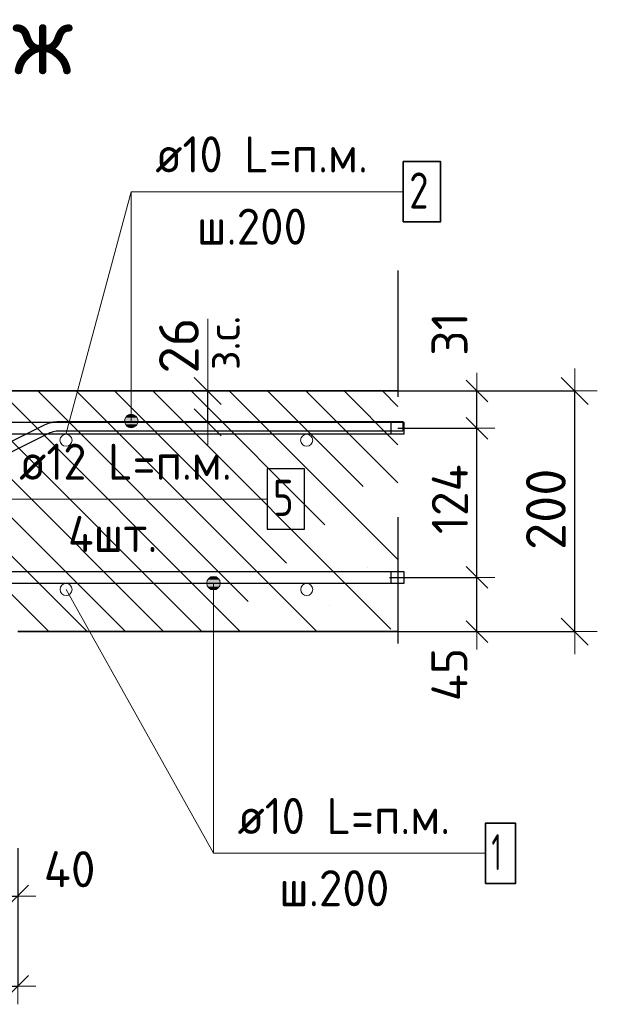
# Model space of a CAD drawing. Header units: metres. Extents: x -38 to 97, y -15 to 21.
# Tile 99 of 139: x 72.303 to 72.783, y 0.74 to 1.558. Entities that reach past the tile are written whole.
import ezdxf

# ---------------------------------------------------------------- set-up
doc = ezdxf.new("R2010")
doc.units = ezdxf.units.M
doc.header["$PDMODE"] = 65
doc.linetypes.add('______4', pattern=[0.135, 0.105, -0.03])
for name, color, linetype, lineweight in [('XR$6$Арм. стержнями верхней зоны', 180, 'Continuous', 35), ('XR$6$Арм. стержнями нижней зоны', 180, 'Continuous', 35), ('XR$6$Арм.стержн. Арматура края', 96, 'Continuous', 35), ('XR$6$Арм.стержн. Доп. арматура', 180, 'Continuous', 35), ('XR$6$ВК__отв в полу 1-2 эт', 220, 'Continuous', 25), ('XR$6$Размерная линия (1)', 7, 'Continuous', 13), ('XR$6$Размерная линия_ общее', 7, 'Continuous', 13)]:
    doc.layers.add(name, color=color, linetype=linetype, lineweight=lineweight)
doc.styles.add('ISOCPEUR', font='txt')
doc.dimstyles.new('DIMSTYLE_11', dxfattribs={"dimtxt": 0.033, "dimasz": 0.0375, "dimexe": 0, "dimexo": 0, "dimgap": 0.0165, "dimtad": 2, "dimdec": 0, "dimlfac": 1000, "dimrnd": 1, "dimzin": 12, "dimdsep": 46, "dimtxsty": 'ISOCPEUR', "dimblk1": 'ALL_ML_STRICH', "dimblk2": 'ALL_ML_STRICH', "dimsah": 1, "dimcen": 0, "dimclrd": 7, "dimclre": 256, "dimclrt": 7, "dimadec": 0, "dimazin": 0, "dimtfac": 1, "dimtdec": 0, "dimtix": 1, "dimtmove": 2, "dimatfit": 3, "dimfxl": 0, "dimtzin": 0, "dimlwd": 0, "dimlwe": -3, "dimarcsym": 0})
doc.dimstyles.new('DIMSTYLE_17', dxfattribs={"dimtxt": 0.033, "dimasz": 0.0375, "dimexe": 0, "dimexo": 0, "dimgap": 0.0165, "dimtad": 2, "dimdec": 0, "dimlfac": 1000, "dimrnd": 1, "dimzin": 12, "dimdsep": 46, "dimtxsty": 'ISOCPEUR', "dimblk1": 'ALL_ML_STRICH', "dimblk2": 'ALL_ML_STRICH', "dimsah": 1, "dimcen": 0, "dimclrd": 7, "dimclre": 256, "dimclrt": 7, "dimadec": 0, "dimazin": 0, "dimtfac": 1, "dimtdec": 0, "dimtix": 1, "dimtmove": 2, "dimatfit": 3, "dimfxl": 0, "dimtvp": 1.2, "dimtzin": 0, "dimlwd": 0, "dimlwe": -3, "dimarcsym": 0})
doc.dimstyles.new('DIMSTYLE_21', dxfattribs={"dimtxt": 0.03, "dimasz": 0.03, "dimexe": 0, "dimexo": 0, "dimgap": 0.015, "dimtad": 2, "dimdec": 0, "dimlfac": 1000, "dimrnd": 1, "dimzin": 12, "dimdsep": 46, "dimtxsty": 'ISOCPEUR', "dimblk1": 'ALL_ML_STRICH', "dimblk2": 'ALL_ML_STRICH', "dimsah": 1, "dimcen": 0, "dimclrd": 7, "dimclre": 256, "dimclrt": 7, "dimadec": 0, "dimazin": 0, "dimtfac": 1, "dimtdec": 0, "dimtix": 1, "dimtmove": 2, "dimatfit": 3, "dimfxl": 0, "dimtvp": 1.2, "dimtzin": 0, "dimlwd": 0, "dimlwe": -3, "dimarcsym": 0})
doc.dimstyles.new('DIMSTYLE_22', dxfattribs={"dimtxt": 0.03, "dimasz": 0.03, "dimexe": 0, "dimexo": 0, "dimgap": 0.015, "dimtad": 2, "dimdec": 0, "dimlfac": 1000, "dimrnd": 1, "dimzin": 12, "dimdsep": 46, "dimtxsty": 'ISOCPEUR', "dimblk1": 'ALL_ML_STRICH', "dimblk2": 'ALL_ML_STRICH', "dimsah": 1, "dimcen": 0, "dimclrd": 7, "dimclre": 256, "dimclrt": 7, "dimadec": 0, "dimazin": 0, "dimtfac": 1, "dimtdec": 0, "dimtix": 1, "dimtmove": 2, "dimatfit": 3, "dimfxl": 0, "dimtzin": 0, "dimlwd": 0, "dimlwe": -3, "dimarcsym": 0})
doc.dimstyles.new('DIMSTYLE_24', dxfattribs={"dimtxt": 0.03, "dimasz": 0.03, "dimexe": 0, "dimexo": 0, "dimgap": 0.015, "dimtad": 2, "dimdec": 0, "dimlfac": 1000, "dimrnd": 5, "dimzin": 12, "dimdsep": 46, "dimtxsty": 'ISOCPEUR', "dimblk1": 'ALL_ML_STRICH', "dimblk2": 'ALL_ML_STRICH', "dimsah": 1, "dimcen": 0, "dimclrd": 7, "dimclre": 256, "dimclrt": 7, "dimadec": 0, "dimazin": 0, "dimtfac": 1, "dimtdec": 0, "dimtix": 1, "dimtmove": 2, "dimatfit": 3, "dimfxl": 0, "dimtzin": 0, "dimlwd": 0, "dimlwe": -3, "dimarcsym": 0})
doc.dimstyles.new('DIMSTYLE_25', dxfattribs={"dimtxt": 0.03, "dimasz": 0.03, "dimexe": 0, "dimexo": 0, "dimgap": 0.015, "dimtad": 2, "dimdec": 0, "dimlfac": 1000, "dimrnd": 5, "dimzin": 12, "dimdsep": 46, "dimtxsty": 'ISOCPEUR', "dimblk1": 'ALL_ML_STRICH', "dimblk2": 'ALL_ML_STRICH', "dimsah": 1, "dimcen": 0, "dimclrd": 7, "dimclre": 256, "dimclrt": 7, "dimadec": 0, "dimazin": 0, "dimtfac": 1, "dimtdec": 0, "dimtix": 1, "dimtmove": 2, "dimatfit": 3, "dimfxl": 0, "dimtvp": 1.2, "dimtzin": 0, "dimlwd": 0, "dimlwe": -3, "dimarcsym": 0})

# ---------------------------------------------------------------- blocks, each defined once
blk = doc.blocks.new('ALL_ML_STRICH')
at = {"color": 0, "linetype": 'ByBlock', "lineweight": -2}
for p, q in [((0, -0.5), (0, 0.5)), ((-0.3, -0.3), (0.3, 0.3)), ((-1, 0), (0.5, 0))]:
    blk.add_line(p, q, dxfattribs=at)
blk = doc.blocks.new('*D875')
at = {"layer": 'DEFPOINTS', "color": 7, "linetype": 'Continuous', "lineweight": 13, "transparency": 33554687}
for p in [(72.59237, 1.24971), (72.59237, 1.04971), (72.76392, 1.04971)]:
    blk.add_point(p, dxfattribs=at)
at = {"layer": 'XR$6$Размерная линия_ общее', "color": 253, "linetype": 'Continuous', "lineweight": -2, "true_color": 0xa0a0a0, "transparency": 33554687}
for p, q in [((72.61237, 1.24971), (72.76392, 1.24971)), ((72.61237, 1.04971), (72.76392, 1.04971))]:
    blk.add_line(p, q, dxfattribs=at)
at = {"layer": 'XR$6$Размерная линия_ общее', "color": 7, "linetype": 'Continuous', "lineweight": -2, "transparency": 33554687}
blk.add_line((72.76392, 1.04971), (72.76392, 1.24971), dxfattribs=at)
at = {"layer": 'XR$6$Размерная линия_ общее', "color": 7, "linetype": 'Continuous', "lineweight": 13, "transparency": 33554687, "xscale": 0.0375, "yscale": 0.0375, "zscale": 0.0375}
for p, rotation in [((72.76392, 1.24971), 90), ((72.76392, 1.04971), 270)]:
    blk.add_blockref('ALL_ML_STRICH', p, dxfattribs=dict(at, rotation=rotation))
at = {"layer": 'XR$6$Размерная линия_ общее', "color": 7, "linetype": 'Continuous', "lineweight": 13, "transparency": 33554687, "insert": (72.73992, 1.15136), "char_height": 0.033, "width": 0.099, "attachment_point": 5, "rotation": 90, "style": 'ISOCPEUR'}
blk.add_mtext('\\A1;{200}', dxfattribs=at)
blk = doc.blocks.new('*D1019')
at = {"layer": 'DEFPOINTS', "color": 7, "linetype": 'Continuous', "lineweight": 13, "transparency": 33554687}
for p in [(72.41895, 1.24971), (72.41895, 1.22371), (72.45894, 1.22371)]:
    blk.add_point(p, dxfattribs=at)
at = {"layer": 'XR$6$Размерная линия_ общее', "color": 253, "linetype": 'Continuous', "lineweight": -2, "true_color": 0xa0a0a0, "transparency": 33554687}
for p, q in [((72.43895, 1.24971), (72.45894, 1.24971)), ((72.43895, 1.22371), (72.45894, 1.22371))]:
    blk.add_line(p, q, dxfattribs=at)
at = {"layer": 'XR$6$Размерная линия_ общее', "color": 7, "linetype": 'Continuous', "lineweight": -2, "transparency": 33554687}
blk.add_line((72.45894, 1.22371), (72.45894, 1.24971), dxfattribs=at)
at = {"layer": 'XR$6$Размерная линия_ общее', "color": 7, "linetype": 'Continuous', "lineweight": 13, "transparency": 33554687, "xscale": 0.0375, "yscale": 0.0375, "zscale": 0.0375}
for p, rotation in [((72.45894, 1.24971), 90), ((72.45894, 1.22371), 270)]:
    blk.add_blockref('ALL_ML_STRICH', p, dxfattribs=dict(at, rotation=rotation))
at = {"layer": 'XR$6$Размерная линия_ общее', "color": 7, "linetype": 'Continuous', "lineweight": 13, "transparency": 33554687, "insert": (72.45847, 1.26707), "char_height": 0.027, "width": 0.00135, "attachment_point": 1, "rotation": 90, "line_spacing_factor": 0.60241, "style": 'ISOCPEUR'}
blk.add_mtext('з.с.', dxfattribs=at)
at = {"layer": 'XR$6$Размерная линия_ общее', "color": 7, "linetype": 'Continuous', "lineweight": 13, "transparency": 33554687, "insert": (72.43494, 1.28744), "char_height": 0.033, "width": 0.066, "attachment_point": 5, "rotation": 90, "style": 'ISOCPEUR'}
blk.add_mtext('\\A1;{26}', dxfattribs=at)
blk = doc.blocks.new('*D1020')
at = {"layer": 'DEFPOINTS', "color": 7, "linetype": 'Continuous', "lineweight": 13, "transparency": 33554687}
for p in [(72.58998, 1.09471), (72.60283, 1.04971), (72.68264, 1.04971)]:
    blk.add_point(p, dxfattribs=at)
at = {"layer": 'XR$6$Размерная линия (1)', "color": 9, "linetype": 'Continuous', "lineweight": -2, "true_color": 0xc7c7c7, "transparency": 33554687}
for p, q in [((72.60998, 1.09471), (72.68264, 1.09471)), ((72.62283, 1.04971), (72.68264, 1.04971))]:
    blk.add_line(p, q, dxfattribs=at)
at = {"layer": 'XR$6$Размерная линия (1)', "color": 7, "linetype": 'Continuous', "lineweight": -2, "transparency": 33554687}
blk.add_line((72.68264, 1.04971), (72.68264, 1.09471), dxfattribs=at)
at = {"layer": 'XR$6$Размерная линия (1)', "color": 7, "linetype": 'Continuous', "lineweight": 13, "transparency": 33554687, "xscale": 0.03, "yscale": 0.03, "zscale": 0.03}
for p, rotation in [((72.68264, 1.09471), 90), ((72.68264, 1.04971), 270)]:
    blk.add_blockref('ALL_ML_STRICH', p, dxfattribs=dict(at, rotation=rotation))
at = {"layer": 'XR$6$Размерная линия (1)', "color": 7, "linetype": 'Continuous', "lineweight": 13, "transparency": 33554687, "insert": (72.65978, 1.01397), "char_height": 0.03, "width": 0.06, "attachment_point": 5, "rotation": 90, "style": 'ISOCPEUR'}
blk.add_mtext('\\A1;{45}', dxfattribs=at)
blk = doc.blocks.new('*D1021')
at = {"layer": 'DEFPOINTS', "color": 7, "linetype": 'Continuous', "lineweight": 13, "transparency": 33554687}
for p in [(72.59701, 1.21871), (72.58998, 1.09471), (72.68264, 1.09471)]:
    blk.add_point(p, dxfattribs=at)
at = {"layer": 'XR$6$Размерная линия (1)', "color": 9, "linetype": 'Continuous', "lineweight": -2, "true_color": 0xc7c7c7, "transparency": 33554687}
for p, q in [((72.61701, 1.21871), (72.68264, 1.21871)), ((72.60998, 1.09471), (72.68264, 1.09471))]:
    blk.add_line(p, q, dxfattribs=at)
at = {"layer": 'XR$6$Размерная линия (1)', "color": 7, "linetype": 'Continuous', "lineweight": -2, "transparency": 33554687}
blk.add_line((72.68264, 1.09471), (72.68264, 1.21871), dxfattribs=at)
at = {"layer": 'XR$6$Размерная линия (1)', "color": 7, "linetype": 'Continuous', "lineweight": 13, "transparency": 33554687, "xscale": 0.03, "yscale": 0.03, "zscale": 0.03}
for p, rotation in [((72.68264, 1.21871), 90), ((72.68264, 1.09471), 270)]:
    blk.add_blockref('ALL_ML_STRICH', p, dxfattribs=dict(at, rotation=rotation))
at = {"layer": 'XR$6$Размерная линия (1)', "color": 7, "linetype": 'Continuous', "lineweight": 13, "transparency": 33554687, "insert": (72.66014, 1.15971), "char_height": 0.03, "width": 0.09, "attachment_point": 5, "rotation": 90, "style": 'ISOCPEUR'}
blk.add_mtext('\\A1;{124}', dxfattribs=at)
blk = doc.blocks.new('*D1022')
at = {"layer": 'DEFPOINTS', "color": 7, "linetype": 'Continuous', "lineweight": 13, "transparency": 33554687}
for p in [(72.57914, 1.24971), (72.59701, 1.21871), (72.68264, 1.21871)]:
    blk.add_point(p, dxfattribs=at)
at = {"layer": 'XR$6$Размерная линия (1)', "color": 9, "linetype": 'Continuous', "lineweight": -2, "true_color": 0xc7c7c7, "transparency": 33554687}
for p, q in [((72.59914, 1.24971), (72.68264, 1.24971)), ((72.61701, 1.21871), (72.68264, 1.21871))]:
    blk.add_line(p, q, dxfattribs=at)
at = {"layer": 'XR$6$Размерная линия (1)', "color": 7, "linetype": 'Continuous', "lineweight": -2, "transparency": 33554687}
blk.add_line((72.68264, 1.21871), (72.68264, 1.24971), dxfattribs=at)
at = {"layer": 'XR$6$Размерная линия (1)', "color": 7, "linetype": 'Continuous', "lineweight": 13, "transparency": 33554687, "xscale": 0.03, "yscale": 0.03, "zscale": 0.03}
for p, rotation in [((72.68264, 1.24971), 90), ((72.68264, 1.21871), 270)]:
    blk.add_blockref('ALL_ML_STRICH', p, dxfattribs=dict(at, rotation=rotation))
at = {"layer": 'XR$6$Размерная линия (1)', "color": 7, "linetype": 'Continuous', "lineweight": 13, "transparency": 33554687, "insert": (72.6599, 1.297), "char_height": 0.03, "width": 0.06, "attachment_point": 5, "rotation": 90, "style": 'ISOCPEUR'}
blk.add_mtext('\\A1;{31}', dxfattribs=at)
blk = doc.blocks.new('*D1044')
at = {"layer": 'DEFPOINTS', "color": 7, "linetype": 'Continuous', "lineweight": 13, "transparency": 33554687}
for p in [(72.00104, 0.88971), (72.30104, 0.88971), (72.00104, 0.75495)]:
    blk.add_point(p, dxfattribs=at)
at = {"layer": 'XR$6$Размерная линия (1)', "color": 9, "linetype": 'Continuous', "lineweight": -2, "true_color": 0xc7c7c7, "transparency": 33554687}
for p, q in [((72.00104, 0.86971), (72.00104, 0.75495)), ((72.30104, 0.86971), (72.30104, 0.75495))]:
    blk.add_line(p, q, dxfattribs=at)
at = {"layer": 'XR$6$Размерная линия (1)', "color": 7, "linetype": 'Continuous', "lineweight": -2, "transparency": 33554687}
blk.add_line((72.00104, 0.75495), (72.30104, 0.75495), dxfattribs=at)
at = {"layer": 'XR$6$Размерная линия (1)', "color": 7, "linetype": 'Continuous', "lineweight": 13, "transparency": 33554687, "xscale": 0.03, "yscale": 0.03, "zscale": 0.03, "rotation": 180}
blk.add_blockref('ALL_ML_STRICH', (72.00104, 0.75495), dxfattribs=at)
at = {"layer": 'XR$6$Размерная линия (1)', "color": 7, "linetype": 'Continuous', "lineweight": 13, "transparency": 33554687, "xscale": 0.03, "yscale": 0.03, "zscale": 0.03}
blk.add_blockref('ALL_ML_STRICH', (72.30104, 0.75495), dxfattribs=at)
at = {"layer": 'XR$6$Размерная линия (1)', "color": 7, "linetype": 'Continuous', "lineweight": 13, "transparency": 33554687, "insert": (72.15229, 0.77745), "char_height": 0.03, "width": 0.075, "attachment_point": 5, "style": 'ISOCPEUR'}
blk.add_mtext('\\W0.83;\\A1;{300}', dxfattribs=at)
blk = doc.blocks.new('*D1048')
at = {"layer": 'DEFPOINTS', "color": 7, "linetype": 'Continuous', "lineweight": 13, "transparency": 33554687}
for p in [(72.26104, 0.92971), (72.30104, 0.88971), (72.26104, 0.82995)]:
    blk.add_point(p, dxfattribs=at)
at = {"layer": 'XR$6$Размерная линия (1)', "color": 9, "linetype": 'Continuous', "lineweight": -2, "true_color": 0xc7c7c7, "transparency": 33554687}
for p, q in [((72.26104, 0.90971), (72.26104, 0.82995)), ((72.30104, 0.86971), (72.30104, 0.82995))]:
    blk.add_line(p, q, dxfattribs=at)
at = {"layer": 'XR$6$Размерная линия (1)', "color": 7, "linetype": 'Continuous', "lineweight": -2, "transparency": 33554687}
blk.add_line((72.26104, 0.82995), (72.30104, 0.82995), dxfattribs=at)
at = {"layer": 'XR$6$Размерная линия (1)', "color": 7, "linetype": 'Continuous', "lineweight": 13, "transparency": 33554687, "xscale": 0.03, "yscale": 0.03, "zscale": 0.03, "rotation": 180}
blk.add_blockref('ALL_ML_STRICH', (72.26104, 0.82995), dxfattribs=at)
at = {"layer": 'XR$6$Размерная линия (1)', "color": 7, "linetype": 'Continuous', "lineweight": 13, "transparency": 33554687, "xscale": 0.03, "yscale": 0.03, "zscale": 0.03}
blk.add_blockref('ALL_ML_STRICH', (72.30104, 0.82995), dxfattribs=at)
at = {"layer": 'XR$6$Размерная линия (1)', "color": 7, "linetype": 'Continuous', "lineweight": 13, "transparency": 33554687, "insert": (72.34413, 0.85224), "char_height": 0.03, "width": 0.06, "attachment_point": 5, "style": 'ISOCPEUR'}
blk.add_mtext('\\A1;{40}', dxfattribs=at)

msp = doc.modelspace()

# ---------------------------------------------------------------- hatches: boundary and pattern name
at = {"linetype": 'Continuous', "lineweight": 13, "transparency": 33554687}
h = msp.add_hatch(dxfattribs=at)
h.set_pattern_fill('__________540', scale=0.015, style=0, pattern_type=2)
h.set_pattern_definition([(135, (0, 0), (-0.031819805, -0.031819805), [0.4, -0.05, 0, -0.05]), (135, (-0.01591, -0.01591), (-0.031819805, -0.031819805), [0.8, -0.1, 0.1, -0.1])])
h.paths.add_polyline_path([(72.08104, 1.24971), (72.08104, 1.12971), (72.00104, 1.08971), (72.00104, 1.04971), (72.61695, 1.04971), (72.61695, 1.24971)], flags=0)
at = {"layer": 'XR$6$Арм. стержнями верхней зоны', "linetype": 'Continuous', "lineweight": 13, "transparency": 33554687}
for points in [[(72.40021, 1.22757), (72.39054, 1.22757), (72.38975, 1.22476)], [(72.40021, 1.22757), (72.38975, 1.22476), (72.401, 1.22476)], [(72.39819, 1.2296), (72.39256, 1.2296), (72.39054, 1.22757)], [(72.39819, 1.2296), (72.39054, 1.22757), (72.40021, 1.22757)], [(72.39256, 1.2296), (72.39819, 1.2296), (72.39537, 1.23039)], [(72.401, 1.22476), (72.38975, 1.22476), (72.39054, 1.22195)], [(72.401, 1.22476), (72.39054, 1.22195), (72.40021, 1.22195)], [(72.40021, 1.22195), (72.39054, 1.22195), (72.39256, 1.21992)], [(72.40021, 1.22195), (72.39256, 1.21992), (72.39819, 1.21992)], [(72.39819, 1.21992), (72.39256, 1.21992), (72.39537, 1.21914)]]:
    msp.add_hatch(color=7, dxfattribs=at).paths.add_polyline_path(points)
at = {"layer": 'XR$6$Арм. стержнями нижней зоны', "linetype": 'Continuous', "lineweight": 13, "transparency": 33554687}
for points in [[(72.45809, 1.08997), (72.46934, 1.08997), (72.46855, 1.09278)], [(72.45809, 1.08997), (72.46855, 1.09278), (72.45888, 1.09278)], [(72.45888, 1.08715), (72.46934, 1.08997), (72.45809, 1.08997)], [(72.45888, 1.09278), (72.46855, 1.09278), (72.46653, 1.0948)], [(72.45888, 1.09278), (72.46653, 1.0948), (72.4609, 1.0948)], [(72.45888, 1.08715), (72.46855, 1.08715), (72.46934, 1.08997)], [(72.4609, 1.0948), (72.46653, 1.0948), (72.46372, 1.09559)], [(72.4609, 1.08513), (72.46855, 1.08715), (72.45888, 1.08715)], [(72.4609, 1.08513), (72.46653, 1.08513), (72.46855, 1.08715)], [(72.46653, 1.08513), (72.4609, 1.08513), (72.46372, 1.08434)]]:
    msp.add_hatch(color=7, dxfattribs=at).paths.add_polyline_path(points)

# ---------------------------------------------------------------- linework, layer by layer
at = {"color": 7, "linetype": '______4', "lineweight": 25, "transparency": 33554687}
msp.add_line((72.61695, 1.34971), (72.61695, 0.94971), dxfattribs=at)
at = {"color": 7, "linetype": 'Continuous', "lineweight": 13, "transparency": 33554687}
msp.add_line((72.45894, 1.24971), (72.45894, 1.30971), dxfattribs=at)
at = {"color": 7, "linetype": 'Continuous', "lineweight": 35, "transparency": 33554687}
for p, q in [((72.61695, 1.24971), (72.08104, 1.24971)), ((72.30104, 1.04971), (72.61695, 1.04971))]:
    msp.add_line(p, q, dxfattribs=at)
at = {"color": 7, "linetype": 'Continuous', "lineweight": 13, "transparency": 33554687}
for centre in [(72.34112, 1.20871), (72.54112, 1.20871), (72.34116, 1.08471), (72.54116, 1.08471)]:
    msp.add_circle(centre, 0.005, dxfattribs=at)
at = {"layer": 'XR$6$Арм. стержнями верхней зоны', "color": 7, "linetype": 'Continuous', "lineweight": 13, "transparency": 33554687}
for p, q in [((72.39537, 1.41531), (72.62137, 1.41531)), ((72.39537, 1.41531), (72.39537, 1.22476)), ((72.39537, 1.23039), (72.39537, 1.23039)), ((72.38975, 1.22476), (72.38975, 1.22476)), ((72.401, 1.22476), (72.401, 1.22476)), ((72.39537, 1.21914), (72.39537, 1.21914))]:
    msp.add_line(p, q, dxfattribs=at)
at = {"layer": 'XR$6$Арм. стержнями верхней зоны', "color": 7, "linetype": 'Continuous', "lineweight": 35, "transparency": 33554687}
msp.add_lwpolyline([(72.62137, 1.39031), (72.65237, 1.39031), (72.65237, 1.44031), (72.62137, 1.44031), (72.62137, 1.39031)], dxfattribs=at)
at = {"layer": 'XR$6$Арм. стержнями верхней зоны', "color": 4, "linetype": 'Continuous', "lineweight": 25, "transparency": 33554687}
msp.add_lwpolyline([(72.10104, 1.22371), (72.62195, 1.22371), (72.62195, 1.21371), (72.10104, 1.21371), (72.10104, 1.22371)], dxfattribs=at)
at = {"layer": 'XR$6$Арм. стержнями верхней зоны', "color": 7, "linetype": 'Continuous', "lineweight": 13, "transparency": 33554687}
msp.add_circle((72.39537, 1.22476), 0.00563, dxfattribs=at)
at = {"layer": 'XR$6$Арм. стержнями нижней зоны', "color": 7, "linetype": 'Continuous', "lineweight": 13, "transparency": 33554687}
for p, q in [((72.45809, 1.08997), (72.45809, 1.08997)), ((72.46372, 1.09559), (72.46372, 1.09559)), ((72.46372, 0.86545), (72.46372, 1.08997)), ((72.46934, 1.08997), (72.46934, 1.08997)), ((72.46372, 1.08434), (72.46372, 1.08434)), ((72.46372, 0.86545), (72.68972, 0.86545))]:
    msp.add_line(p, q, dxfattribs=at)
at = {"layer": 'XR$6$Арм. стержнями нижней зоны', "color": 4, "linetype": 'Continuous', "lineweight": 25, "transparency": 33554687}
msp.add_lwpolyline([(72.10104, 1.09971), (72.62195, 1.09971), (72.62195, 1.08971), (72.10104, 1.08971), (72.10104, 1.09971)], dxfattribs=at)
at = {"layer": 'XR$6$Арм. стержнями нижней зоны', "color": 7, "linetype": 'Continuous', "lineweight": 35, "transparency": 33554687}
msp.add_lwpolyline([(72.68972, 0.84045), (72.71472, 0.84045), (72.71472, 0.89045), (72.68972, 0.89045), (72.68972, 0.84045)], dxfattribs=at)
at = {"layer": 'XR$6$Арм. стержнями нижней зоны', "color": 7, "linetype": 'Continuous', "lineweight": 13, "transparency": 33554687}
msp.add_circle((72.46372, 1.08997), 0.00563, dxfattribs=at)
at = {"layer": 'XR$6$Арм.стержн. Арматура края', "color": 40, "linetype": 'Continuous', "lineweight": 25, "transparency": 33554687}
msp.add_lwpolyline([(72.0407, 1.08045), (72.32321, 1.22157), (72.32458, 1.22219), (72.32601, 1.22274), (72.32747, 1.22321), (72.32895, 1.2236), (72.33044, 1.22391), (72.33196, 1.22414), (72.33349, 1.22429), (72.33498, 1.22435), (72.62095, 1.22435), (72.62095, 1.21635), (72.33515, 1.21635), (72.33403, 1.2163), (72.33294, 1.2162), (72.33185, 1.21604), (72.33078, 1.21581), (72.32973, 1.21554), (72.32869, 1.2152), (72.32766, 1.2148), (72.32664, 1.21434), (72.04462, 1.07347)], dxfattribs=at)
at = {"layer": 'XR$6$Арм.стержн. Арматура края', "color": 4, "linetype": 'Continuous', "lineweight": 25, "transparency": 33554687}
for points in [[(72.13953, 1.22371), (72.61097, 1.22371), (72.61097, 1.21371), (72.14022, 1.21371)], [(72.14022, 1.09971), (72.61097, 1.09971), (72.61097, 1.08971)], [(72.61097, 1.08971), (72.13953, 1.08971)]]:
    msp.add_lwpolyline(points, dxfattribs=at)
at = {"layer": 'XR$6$Арм.стержн. Доп. арматура', "color": 7, "linetype": 'Continuous', "lineweight": 13, "transparency": 33554687}
msp.add_line((72.28222, 1.15987), (72.50822, 1.15987), dxfattribs=at)
at = {"layer": 'XR$6$Арм.стержн. Доп. арматура', "color": 7, "linetype": 'Continuous', "lineweight": 25, "transparency": 33554687}
msp.add_lwpolyline([(72.50822, 1.13487), (72.53922, 1.13487), (72.53922, 1.18487), (72.50822, 1.18487), (72.50822, 1.13487)], dxfattribs=at)
at = {"layer": 'XR$6$ВК__отв в полу 1-2 эт', "color": 7, "linetype": 'Continuous', "lineweight": 13, "transparency": 33554687}
for p, q in [((72.34112, 1.21471), (72.39537, 1.41531)), ((72.34116, 1.08471), (72.46372, 0.86545))]:
    msp.add_line(p, q, dxfattribs=at)

# ---------------------------------------------------------------- texts
at = {"color": 7, "linetype": 'Continuous', "lineweight": 13, "transparency": 33554687, "insert": (72.34664, 1.51267), "char_height": 0.06, "width": 0.1777778, "attachment_point": 9, "style": 'ISOCPEUR'}
msp.add_mtext('\\A1;{\\fISOCPEUR|i0|b0;\\H0.060000;\\W1.000000;\\C7;ж-ж}\\P', dxfattribs=at)
at = {"layer": 'XR$6$Арм. стержнями верхней зоны', "color": 7, "linetype": 'Continuous', "lineweight": 25, "transparency": 33554687, "char_height": 0.03, "attachment_point": 7, "style": 'ISOCPEUR'}
for s, insert, width in [('\\W0.94;ø10 L=п.м.', (72.41537, 1.43131), 0.1999832), ('\\W0.78;2', (72.62637, 1.40131), 0.0326407), ('\\W0.95;ш.200 ', (72.44987, 1.37131), 0.1311997)]:
    msp.add_mtext(s, dxfattribs=dict(at, insert=insert, width=width))
at = {"layer": 'XR$6$Арм. стержнями нижней зоны', "color": 7, "linetype": 'Continuous', "lineweight": 25, "transparency": 33554687, "char_height": 0.03, "attachment_point": 7, "style": 'ISOCPEUR'}
for s, insert, width in [('\\W0.94;ø10 L=п.м.', (72.48372, 0.88145), 0.1999832), ('\\W0.56;1', (72.69472, 0.85145), 0.0233333), ('\\W0.95;ш.200 ', (72.51822, 0.82145), 0.1311995)]:
    msp.add_mtext(s, dxfattribs=dict(at, insert=insert, width=width))
at = {"layer": 'XR$6$Арм.стержн. Доп. арматура', "color": 7, "linetype": 'Continuous', "lineweight": 25, "transparency": 33554687, "char_height": 0.03, "attachment_point": 7, "style": 'ISOCPEUR'}
for s, insert, width in [('\\W0.94;ø12 L=п.м.', (72.30222, 1.17587), 0.1999832), ('\\W0.78;5', (72.51322, 1.14587), 0.0326407), ('\\W0.95;4шт. ', (72.34272, 1.11587), 0.1191575)]:
    msp.add_mtext(s, dxfattribs=dict(at, insert=insert, width=width))

# ---------------------------------------------------------------- dimensions: what is measured, and where the dimension line sits
at = {"layer": 'XR$6$Размерная линия (1)', "color": 7, "linetype": 'Continuous', "lineweight": 13, "transparency": 33554687}
for base, p1, p2, dimstyle, picture, middle in [((72.68264, 1.24971), (72.61701, 1.21871), (72.59914, 1.24971), 'DIMSTYLE_21', '*D1022', (72.6599, 1.297)), ((72.68264, 1.21871), (72.60998, 1.09471), (72.61701, 1.21871), 'DIMSTYLE_22', '*D1021', (72.66014, 1.15971)), ((72.68264, 1.09471), (72.62283, 1.04971), (72.60998, 1.09471), 'DIMSTYLE_21', '*D1020', (72.65978, 1.01397))]:
    dim = msp.add_linear_dim(base=base, p1=p1, p2=p2, angle=90, dimstyle=dimstyle, override={"dimpost": '<>', "dimclrd": 7, "dimclre": 9, "dimclrt": 7, "dimlwd": 0, "dimlwe": 65533}, dxfattribs=at)
    dim.commit()
    dim.dimension.update_dxf_attribs({"geometry": picture, "text_midpoint": middle, "dimtype": 160})
for base, p1, dimstyle, picture, middle in [((72.30104, 0.82995), (72.26104, 0.90971), 'DIMSTYLE_25', '*D1048', (72.34413, 0.85224)), ((72.30104, 0.75495), (72.00104, 0.86971), 'DIMSTYLE_24', '*D1044', (72.15229, 0.77745))]:
    dim = msp.add_linear_dim(base=base, p1=p1, p2=(72.30104, 0.86971), dimstyle=dimstyle, override={"dimpost": '<>', "dimclrd": 7, "dimclre": 9, "dimclrt": 7, "dimlwd": 0, "dimlwe": 65533}, dxfattribs=at)
    dim.commit()
    dim.dimension.update_dxf_attribs({"geometry": picture, "text_midpoint": middle, "dimtype": 160})
at = {"layer": 'XR$6$Размерная линия_ общее', "color": 7, "linetype": 'Continuous', "lineweight": 13, "transparency": 33554687}
dim = msp.add_linear_dim(base=(72.45894, 1.24971), p1=(72.43895, 1.22371), p2=(72.43895, 1.24971), angle=90, text='<>\\Xз.с.', dimstyle='DIMSTYLE_17', override={"dimpost": '<>', "dimclrd": 7, "dimclre": 253, "dimclrt": 7, "dimlwd": 0, "dimlwe": 65533}, dxfattribs=at)
dim.commit()
dim.dimension.update_dxf_attribs({"geometry": '*D1019', "text_midpoint": (72.43494, 1.28744), "dimtype": 160})
dim = msp.add_linear_dim(base=(72.76392, 1.24971), p1=(72.61237, 1.04971), p2=(72.61237, 1.24971), angle=90, dimstyle='DIMSTYLE_11', override={"dimpost": '<>', "dimclrd": 7, "dimclre": 253, "dimclrt": 7, "dimlwd": 0, "dimlwe": 65533}, dxfattribs=at)
dim.commit()
dim.dimension.update_dxf_attribs({"geometry": '*D875', "text_midpoint": (72.73992, 1.15136), "dimtype": 160})

doc.saveas('drawing.dxf')
